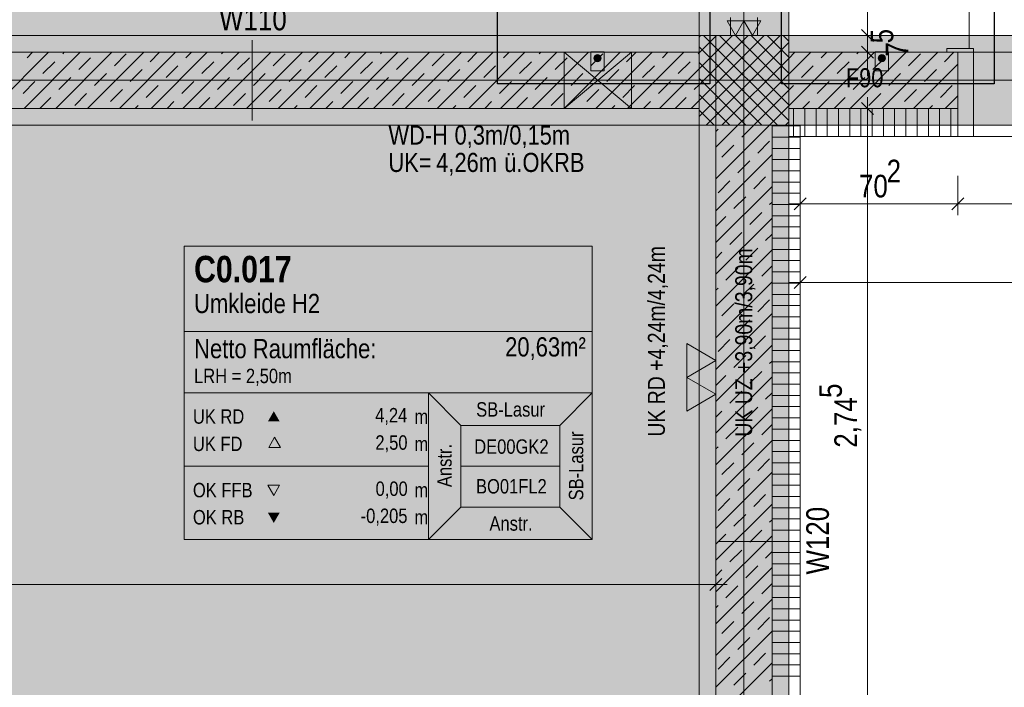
# Model space of a CAD drawing. Extents: x -720 to 300, y 62 to 1162.
# Tile 57 of 256: x -673 to -586, y 721 to 780. Entities that reach past the tile are written whole.
import ezdxf
from ezdxf.lldxf.tags import DXFTag

# ---------------------------------------------------------------- set-up
doc = ezdxf.new("R2010")
doc.units = 0
doc.layers.get('0').update_dxf_attribs({"lineweight": 13})
for name, color, linetype, lineweight, true_color in [('00_Beschriftung UZ', 3, 'Continuous', 35, 0x00ff00), ('30 -33 Aussenwände- 3 Aussenstützen', 7, 'Continuous', 50, 0x0000dd), ('30 -34 Innenwände- 1 tragend', 7, 'Continuous', 13, 0xdd0806), ('30 -34 Innenwände- 11 Durchbruch', 4, 'Continuous', 9, 0x00ffff), ('30 -34 Innenwände- 2 nichttragend', 7, 'Continuous', 18, 0xff7fe6), ('30 -34 Innenwände- 4 Türen_Fenster', 7, 'Continuous', 15, 0x9955ff), ('30 -35 Decken- 1 Konstruktion-Träger- Stahlbeton', 7, 'Continuous', 13, 0x33aa00), ('70 -72 Beschriftung- 2 Beschriftung Bauteile', 7, 'Continuous', 9, 0x9999ff), ('70 -75 Raumstempel- 1 Raumstempel', 7, 'Continuous', 25, 0xff6600), ('70 -76 Bemaßung- 2 Allgemein', 9, 'Continuous', 5, 0x808080), ('E_Leerrohr 32', 7, 'Continuous', 9, 0x00b300), ('E_Leerrohr Umrandung', 7, 'Continuous', 13, 0xffffff), ('E_Leerrohr_Detailnummer', 1, 'Continuous', 25, 0xff0000), ('E_Leerrohrdose 32', 7, 'Continuous', 9, 0x99ff99), ('iwb_Layout BA_Markierung', 7, 'Continuous', 9, 0xbadcdc), ('iwb_Schraffur_BW', 7, 'Continuous', 13, 0x7400e8), ('iwb_Schraffur_F90_feuerbestaendig', 1, 'Continuous', 13, 0xff0000), ('iwb_Schraffur_Unterzug', 7, 'Continuous', 5, 0xffffcc), ('iwb_Schraffur_Wand in Bauart BABW', 7, 'Continuous', 13, 0xac59ff), ('iwb_Sichtbeton', 2, 'Continuous', 50, 0xffff00), ('iwb_Sichtbeton-Shading', 2, 'Continuous', 50, 0xffff00)]:
    doc.layers.add(name, color=color, linetype=linetype, lineweight=lineweight, true_color=true_color)
for name, color, linetype, lineweight in [('70 -71 Achsen- 1 Gebäudeachsen', 7, 'STRICHPUNKT2-A06G93UB8I', 18), ('70 -75 Raumstempel- 3 Wandstempel', 7, 'Continuous', 50), ('Keine', 7, 'Continuous', 9)]:
    doc.layers.add(name, color=color, linetype=linetype, lineweight=lineweight)
doc.styles.get("Standard").update_dxf_attribs({"font": 'ARIALN.TTF'})
tags = doc.linetypes.add('fein_strichliert-A06G93UC8I', pattern=[4, 1, -2, 1]).pattern_tags.tags
tags[8:9] = [DXFTag(74, 4), DXFTag(75, 0), DXFTag(340, '0'), DXFTag(46, 0.0), DXFTag(50, 0.0), DXFTag(44, 0.0), DXFTag(45, 0.0)]
tags[6:7] = [DXFTag(74, 4), DXFTag(75, 0), DXFTag(340, '0'), DXFTag(46, 0.0), DXFTag(50, 0.0), DXFTag(44, 0.0), DXFTag(45, 0.0)]
tags[4:5] = [DXFTag(74, 4), DXFTag(75, 0), DXFTag(340, '0'), DXFTag(46, 0.0), DXFTag(50, 0.0), DXFTag(44, 0.0), DXFTag(45, 0.0)]
tags = doc.linetypes.add('STRICHPUNKT2-A06G93UB8I', pattern=[12.7, 6.35, -3.175, 0, -3.175]).pattern_tags.tags
tags[10:11] = [DXFTag(74, 4), DXFTag(75, 0), DXFTag(340, '0'), DXFTag(46, 0.0), DXFTag(50, 0.0), DXFTag(44, 0.0), DXFTag(45, 0.0)]
tags[8:9] = [DXFTag(74, 4), DXFTag(75, 0), DXFTag(340, '0'), DXFTag(46, 0.0), DXFTag(50, 0.0), DXFTag(44, 0.0), DXFTag(45, 0.0)]
tags[6:7] = [DXFTag(74, 4), DXFTag(75, 0), DXFTag(340, '0'), DXFTag(46, 0.0), DXFTag(50, 0.0), DXFTag(44, 0.0), DXFTag(45, 0.0)]
tags[4:5] = [DXFTag(74, 4), DXFTag(75, 0), DXFTag(340, '0'), DXFTag(46, 0.0), DXFTag(50, 0.0), DXFTag(44, 0.0), DXFTag(45, 0.0)]

# ---------------------------------------------------------------- blocks, each defined once
blk = doc.blocks.new('Shading-A06G93SP8I', base_point=(-566.802, 777.112))
at = {"layer": 'iwb_Sichtbeton-Shading', "color": 51, "true_color": 0xffff7f}
for points in [[(-682.362, 777.712), (-612.852, 777.712), (-682.362, 777.422)], [(-682.362, 777.422), (-612.852, 777.712), (-612.852, 777.112)], [(-604.852, 777.112), (-604.852, 777.712), (-589.802, 777.112), (-589.802, 777.712)], [(-682.362, 777.422), (-612.852, 777.112), (-682.362, 777.112)], [(-611.052, 772.712), (-611.652, 772.112), (-682.362, 772.112)], [(-611.052, 772.712), (-682.362, 772.112), (-682.362, 772.419)], [(-611.052, 772.712), (-682.362, 772.419), (-682.362, 772.712)], [(-611.052, 227.912), (-611.652, 227.912), (-611.052, 772.712), (-611.652, 772.112)]]:
    blk.add_solid(points, dxfattribs=at)
blk = doc.blocks.new('Polygon-A06G93U38I')
at = {"color": 0, "linetype": 'ByBlock', "lineweight": -2, "ltscale": 0.13}
blk.add_solid([(-611.222, 86.203), (-682.362, 86.014), (-611.055, 1083.814), (-682.362, 1083.814)], dxfattribs=at)
blk = doc.blocks.new('Referenz-A06G93UD8I')
at = {"layer": '00_Beschriftung UZ', "color": 0, "lineweight": -2}
for points in [[(-615.523, 742.63), (-612.853, 743.962), (-615.522, 745.301)], [(-610.183, 742.63), (-612.853, 743.962), (-610.184, 745.301)]]:
    blk.add_solid(points, dxfattribs=at)
at = {"layer": '30 -33 Aussenwände- 3 Aussenstützen', "color": 0, "lineweight": -2}
for p, q in [((-612.853, 778.767), (-612.708, 778.912)), ((-612.853, 777.353), (-611.293, 778.912)), ((-612.853, 775.938), (-609.879, 778.912)), ((-612.853, 774.524), (-608.465, 778.912)), ((-612.853, 773.11), (-607.051, 778.912)), ((-612.853, 771.696), (-605.637, 778.912)), ((-612.445, 778.912), (-604.853, 771.32)), ((-611.031, 778.912), (-604.853, 772.734)), ((-609.617, 778.912), (-604.853, 774.148)), ((-608.203, 778.912), (-604.853, 775.562)), ((-606.788, 778.912), (-604.853, 776.977)), ((-605.374, 778.912), (-604.853, 778.391)), ((-612.853, 777.906), (-605.86, 770.912)), ((-612.222, 770.912), (-604.853, 778.281)), ((-610.808, 770.912), (-604.853, 776.867)), ((-612.853, 776.491), (-607.274, 770.912)), ((-608.853, 775.912), (-608.853, 773.912)), ((-612.853, 775.077), (-608.688, 770.912)), ((-609.394, 770.912), (-604.853, 775.453)), ((-609.853, 774.912), (-607.853, 774.912)), ((-612.853, 773.663), (-610.102, 770.912)), ((-607.98, 770.912), (-604.853, 774.039)), ((-606.565, 770.912), (-604.853, 772.625)), ((-612.853, 772.249), (-611.516, 770.912)), ((-605.151, 770.912), (-604.853, 771.21))]:
    blk.add_line(p, q, dxfattribs=at)
at = {"layer": '30 -33 Aussenwände- 3 Aussenstützen', "color": 0, "linetype": 'Continuous', "lineweight": -2, "ltscale": 0.13}
for p, q in [((-604.853, 778.912), (-612.853, 778.912)), ((-612.853, 778.912), (-612.853, 770.912)), ((-604.853, 770.912), (-604.853, 778.912)), ((-612.853, 770.912), (-604.853, 770.912))]:
    blk.add_line(p, q, dxfattribs=at)
at = {"layer": '30 -34 Innenwände- 1 tragend', "color": 0, "lineweight": -2}
for p, q in [((-612.853, 777.412), (-682.362, 777.412)), ((-675.776, 772.412), (-670.776, 777.412)), ((-675.776, 772.412), (-670.776, 777.412)), ((-672.948, 772.412), (-667.948, 777.412)), ((-672.948, 772.412), (-667.948, 777.412)), ((-672.68, 776.922), (-672.19, 777.412)), ((-672.68, 776.922), (-672.19, 777.412)), ((-670.119, 772.412), (-665.119, 777.412)), ((-670.119, 772.412), (-665.119, 777.412)), ((-669.498, 777.275), (-669.362, 777.412)), ((-669.498, 777.275), (-669.362, 777.412)), ((-668.084, 775.861), (-667.024, 776.922)), ((-668.084, 775.861), (-667.024, 776.922)), ((-667.291, 772.412), (-662.291, 777.412)), ((-667.291, 772.412), (-662.291, 777.412)), ((-664.902, 776.215), (-663.842, 777.275)), ((-664.902, 776.215), (-663.842, 777.275)), ((-664.462, 772.412), (-659.462, 777.412)), ((-664.462, 772.412), (-659.462, 777.412)), ((-661.72, 776.568), (-660.877, 777.412)), ((-661.72, 776.568), (-660.877, 777.412)), ((-661.634, 772.412), (-656.634, 777.412)), ((-661.634, 772.412), (-656.634, 777.412)), ((-658.806, 772.412), (-653.806, 777.412)), ((-658.806, 772.412), (-653.806, 777.412)), ((-658.538, 776.922), (-658.048, 777.412)), ((-658.538, 776.922), (-658.048, 777.412)), ((-655.977, 772.412), (-650.977, 777.412)), ((-655.977, 772.412), (-650.977, 777.412)), ((-655.356, 777.275), (-655.22, 777.412)), ((-655.356, 777.275), (-655.22, 777.412)), ((-653.942, 775.861), (-652.881, 776.922)), ((-653.942, 775.861), (-652.881, 776.922)), ((-653.149, 772.412), (-648.149, 777.412)), ((-653.149, 772.412), (-648.149, 777.412)), ((-650.76, 776.215), (-649.699, 777.275)), ((-650.76, 776.215), (-649.699, 777.275)), ((-650.32, 772.412), (-645.32, 777.412)), ((-650.32, 772.412), (-645.32, 777.412)), ((-647.578, 776.568), (-646.734, 777.412)), ((-647.578, 776.568), (-646.734, 777.412)), ((-647.492, 772.412), (-642.492, 777.412)), ((-647.492, 772.412), (-642.492, 777.412)), ((-644.663, 772.412), (-639.663, 777.412)), ((-644.663, 772.412), (-639.663, 777.412)), ((-644.396, 776.922), (-643.906, 777.412)), ((-644.396, 776.922), (-643.906, 777.412)), ((-641.835, 772.412), (-636.835, 777.412)), ((-641.835, 772.412), (-636.835, 777.412)), ((-641.214, 777.275), (-641.078, 777.412)), ((-641.214, 777.275), (-641.078, 777.412)), ((-639.8, 775.861), (-638.739, 776.922)), ((-639.8, 775.861), (-638.739, 776.922)), ((-639.007, 772.412), (-634.007, 777.412)), ((-639.007, 772.412), (-634.007, 777.412)), ((-636.618, 776.215), (-635.557, 777.275)), ((-636.618, 776.215), (-635.557, 777.275)), ((-636.178, 772.412), (-631.178, 777.412)), ((-636.178, 772.412), (-631.178, 777.412)), ((-633.436, 776.568), (-632.592, 777.412)), ((-633.436, 776.568), (-632.592, 777.412)), ((-633.35, 772.412), (-628.35, 777.412)), ((-633.35, 772.412), (-628.35, 777.412)), ((-630.521, 772.412), (-625.521, 777.412)), ((-630.521, 772.412), (-625.521, 777.412)), ((-630.254, 776.922), (-629.764, 777.412)), ((-630.254, 776.922), (-629.764, 777.412)), ((-627.693, 772.412), (-622.693, 777.412)), ((-627.693, 772.412), (-622.693, 777.412)), ((-627.072, 777.275), (-626.935, 777.412)), ((-627.072, 777.275), (-626.935, 777.412)), ((-625.658, 775.861), (-624.597, 776.922)), ((-625.658, 775.861), (-624.597, 776.922)), ((-624.864, 772.412), (-619.864, 777.412)), ((-624.864, 772.412), (-619.864, 777.412)), ((-622.476, 776.215), (-621.415, 777.275)), ((-622.476, 776.215), (-621.415, 777.275)), ((-622.036, 772.412), (-617.036, 777.412)), ((-622.036, 772.412), (-617.036, 777.412)), ((-619.294, 776.568), (-618.45, 777.412)), ((-619.294, 776.568), (-618.45, 777.412)), ((-619.208, 772.412), (-614.208, 777.412)), ((-619.208, 772.412), (-614.208, 777.412)), ((-616.112, 776.922), (-615.622, 777.412)), ((-616.112, 776.922), (-615.622, 777.412)), ((-612.93, 777.275), (-612.853, 777.352)), ((-612.93, 777.275), (-612.853, 777.352)), ((-604.853, 772.412), (-604.853, 777.412)), ((-604.853, 775.453), (-602.894, 777.412)), ((-604.853, 772.625), (-600.065, 777.412)), ((-604.853, 776.867), (-604.308, 777.412)), ((-604.853, 777.412), (-589.803, 777.412)), ((-602.237, 772.412), (-597.237, 777.412)), ((-601.97, 776.922), (-601.48, 777.412)), ((-599.409, 772.412), (-594.409, 777.412)), ((-598.788, 777.275), (-598.651, 777.412)), ((-597.374, 775.861), (-596.313, 776.922)), ((-596.58, 772.412), (-591.58, 777.412)), ((-594.192, 776.215), (-593.131, 777.275)), ((-591.01, 776.568), (-590.166, 777.412)), ((-589.803, 772.412), (-589.803, 777.412)), ((-671.266, 775.508), (-670.206, 776.568)), ((-671.266, 775.508), (-670.206, 776.568)), ((-663.488, 774.801), (-662.427, 775.861)), ((-663.488, 774.801), (-662.427, 775.861)), ((-660.306, 775.154), (-659.245, 776.215)), ((-660.306, 775.154), (-659.245, 776.215)), ((-657.124, 775.508), (-656.063, 776.568)), ((-657.124, 775.508), (-656.063, 776.568)), ((-649.346, 774.801), (-648.285, 775.861)), ((-649.346, 774.801), (-648.285, 775.861)), ((-646.164, 775.154), (-645.103, 776.215)), ((-646.164, 775.154), (-645.103, 776.215)), ((-642.982, 775.508), (-641.921, 776.568)), ((-642.982, 775.508), (-641.921, 776.568)), ((-635.204, 774.801), (-634.143, 775.861)), ((-635.204, 774.801), (-634.143, 775.861)), ((-632.022, 775.154), (-630.961, 776.215)), ((-632.022, 775.154), (-630.961, 776.215)), ((-628.84, 775.508), (-627.779, 776.568)), ((-628.84, 775.508), (-627.779, 776.568)), ((-621.062, 774.801), (-620.001, 775.861)), ((-621.062, 774.801), (-620.001, 775.861)), ((-617.88, 775.154), (-616.819, 776.215)), ((-617.88, 775.154), (-616.819, 776.215)), ((-616.379, 772.412), (-612.853, 775.938)), ((-616.379, 772.412), (-612.853, 775.938)), ((-614.698, 775.508), (-613.637, 776.568)), ((-614.698, 775.508), (-613.637, 776.568)), ((-603.738, 775.154), (-602.677, 776.215)), ((-600.556, 775.508), (-599.495, 776.568)), ((-593.752, 772.412), (-589.803, 776.361)), ((-592.777, 774.801), (-591.717, 775.861)), ((-669.852, 774.093), (-668.791, 775.154)), ((-669.852, 774.093), (-668.791, 775.154)), ((-666.67, 774.447), (-665.609, 775.508)), ((-666.67, 774.447), (-665.609, 775.508)), ((-655.71, 774.093), (-654.649, 775.154)), ((-655.71, 774.093), (-654.649, 775.154)), ((-652.528, 774.447), (-651.467, 775.508)), ((-652.528, 774.447), (-651.467, 775.508)), ((-641.568, 774.093), (-640.507, 775.154)), ((-641.568, 774.093), (-640.507, 775.154)), ((-638.386, 774.447), (-637.325, 775.508)), ((-638.386, 774.447), (-637.325, 775.508)), ((-627.426, 774.093), (-626.365, 775.154)), ((-627.426, 774.093), (-626.365, 775.154)), ((-624.244, 774.447), (-623.183, 775.508)), ((-624.244, 774.447), (-623.183, 775.508)), ((-599.141, 774.093), (-598.081, 775.154)), ((-595.959, 774.447), (-594.899, 775.508)), ((-673.034, 773.74), (-671.973, 774.801)), ((-673.034, 773.74), (-671.973, 774.801)), ((-665.256, 773.033), (-664.195, 774.093)), ((-665.256, 773.033), (-664.195, 774.093)), ((-662.074, 773.386), (-661.013, 774.447)), ((-662.074, 773.386), (-661.013, 774.447)), ((-658.892, 773.74), (-657.831, 774.801)), ((-658.892, 773.74), (-657.831, 774.801)), ((-651.114, 773.033), (-650.053, 774.093)), ((-651.114, 773.033), (-650.053, 774.093)), ((-647.932, 773.386), (-646.871, 774.447)), ((-647.932, 773.386), (-646.871, 774.447)), ((-644.75, 773.74), (-643.689, 774.801)), ((-644.75, 773.74), (-643.689, 774.801)), ((-636.972, 773.033), (-635.911, 774.093)), ((-636.972, 773.033), (-635.911, 774.093)), ((-633.79, 773.386), (-632.729, 774.447)), ((-633.79, 773.386), (-632.729, 774.447)), ((-630.608, 773.74), (-629.547, 774.801)), ((-630.608, 773.74), (-629.547, 774.801)), ((-622.829, 773.033), (-621.769, 774.093)), ((-622.829, 773.033), (-621.769, 774.093)), ((-619.647, 773.386), (-618.587, 774.447)), ((-619.647, 773.386), (-618.587, 774.447)), ((-616.465, 773.74), (-615.405, 774.801)), ((-616.465, 773.74), (-615.405, 774.801)), ((-613.283, 774.093), (-612.853, 774.524)), ((-613.283, 774.093), (-612.853, 774.524)), ((-604.853, 774.039), (-604.445, 774.447)), ((-602.323, 773.74), (-601.263, 774.801)), ((-594.545, 773.033), (-593.485, 774.093)), ((-591.363, 773.386), (-590.303, 774.447)), ((-671.533, 772.412), (-670.559, 773.386)), ((-671.533, 772.412), (-670.559, 773.386)), ((-668.438, 772.679), (-667.377, 773.74)), ((-668.438, 772.679), (-667.377, 773.74)), ((-657.391, 772.412), (-656.417, 773.386)), ((-657.391, 772.412), (-656.417, 773.386)), ((-654.296, 772.679), (-653.235, 773.74)), ((-654.296, 772.679), (-653.235, 773.74)), ((-643.249, 772.412), (-642.275, 773.386)), ((-643.249, 772.412), (-642.275, 773.386)), ((-640.154, 772.679), (-639.093, 773.74)), ((-640.154, 772.679), (-639.093, 773.74)), ((-629.107, 772.412), (-628.133, 773.386)), ((-629.107, 772.412), (-628.133, 773.386)), ((-626.011, 772.679), (-624.951, 773.74)), ((-626.011, 772.679), (-624.951, 773.74)), ((-614.965, 772.412), (-613.991, 773.386)), ((-614.965, 772.412), (-613.991, 773.386)), ((-600.823, 772.412), (-599.848, 773.386)), ((-597.727, 772.679), (-596.666, 773.74)), ((-590.923, 772.412), (-589.803, 773.532)), ((-612.853, 772.412), (-682.362, 772.412)), ((-663.048, 772.412), (-662.781, 772.679)), ((-663.048, 772.412), (-662.781, 772.679)), ((-660.22, 772.412), (-659.599, 773.033)), ((-660.22, 772.412), (-659.599, 773.033)), ((-648.906, 772.412), (-648.639, 772.679)), ((-648.906, 772.412), (-648.639, 772.679)), ((-646.078, 772.412), (-645.457, 773.033)), ((-646.078, 772.412), (-645.457, 773.033)), ((-634.764, 772.412), (-634.497, 772.679)), ((-634.764, 772.412), (-634.497, 772.679)), ((-631.935, 772.412), (-631.315, 773.033)), ((-631.935, 772.412), (-631.315, 773.033)), ((-620.622, 772.412), (-620.355, 772.679)), ((-620.622, 772.412), (-620.355, 772.679)), ((-617.793, 772.412), (-617.173, 773.033)), ((-617.793, 772.412), (-617.173, 773.033)), ((-613.551, 772.412), (-612.853, 773.11)), ((-613.551, 772.412), (-612.853, 773.11)), ((-604.853, 772.412), (-589.803, 772.412)), ((-603.651, 772.412), (-603.03, 773.033)), ((-592.337, 772.412), (-592.07, 772.679)), ((-606.353, 770.912), (-611.353, 770.912)), ((-611.353, 768.953), (-609.394, 770.912)), ((-611.353, 766.125), (-606.565, 770.912)), ((-611.353, 613.912), (-611.353, 770.912)), ((-609.041, 769.851), (-607.98, 770.911)), ((-606.353, 613.912), (-606.353, 770.912)), ((-611.353, 770.367), (-611.162, 770.558)), ((-610.809, 768.083), (-609.748, 769.144)), ((-607.627, 768.437), (-606.566, 769.497)), ((-611.353, 763.296), (-606.353, 768.296)), ((-609.394, 766.669), (-608.334, 767.729)), ((-607.98, 765.255), (-606.92, 766.315)), ((-611.353, 760.468), (-606.353, 765.468)), ((-611.162, 764.901), (-610.102, 765.962)), ((-609.748, 763.487), (-608.687, 764.548)), ((-606.566, 763.84), (-606.353, 764.053)), ((-611.353, 761.882), (-610.455, 762.78)), ((-608.334, 762.073), (-607.273, 763.133)), ((-611.353, 757.639), (-606.353, 762.639)), ((-610.102, 760.305), (-609.041, 761.366)), ((-606.92, 760.658), (-606.353, 761.225)), ((-611.353, 754.811), (-606.353, 759.811)), ((-611.353, 759.053), (-610.809, 759.598)), ((-608.687, 758.891), (-607.627, 759.951)), ((-607.273, 757.476), (-606.353, 758.397)), ((-610.455, 757.123), (-609.394, 758.184)), ((-611.353, 751.982), (-606.353, 756.982)), ((-609.041, 755.709), (-607.98, 756.769)), ((-611.353, 756.225), (-611.162, 756.416)), ((-610.809, 753.941), (-609.748, 755.002)), ((-607.627, 754.294), (-606.566, 755.355)), ((-611.353, 749.154), (-606.353, 754.154)), ((-609.394, 752.527), (-608.334, 753.587)), ((-607.98, 751.112), (-606.92, 752.173)), ((-611.353, 746.326), (-606.353, 751.326)), ((-611.162, 750.759), (-610.102, 751.82)), ((-609.748, 749.345), (-608.687, 750.405)), ((-606.566, 749.698), (-606.353, 749.911)), ((-608.334, 747.931), (-607.273, 748.991)), ((-611.353, 747.74), (-610.455, 748.638)), ((-611.353, 743.497), (-606.353, 748.497)), ((-610.102, 746.163), (-609.041, 747.223)), ((-606.92, 746.516), (-606.353, 747.083)), ((-611.353, 740.669), (-606.353, 745.669)), ((-611.353, 744.911), (-610.809, 745.456)), ((-608.687, 744.749), (-607.627, 745.809)), ((-610.455, 742.981), (-609.394, 744.041)), ((-607.273, 743.334), (-606.353, 744.254)), ((-611.353, 737.84), (-606.353, 742.84)), ((-609.041, 741.567), (-607.98, 742.627)), ((-611.353, 742.083), (-611.162, 742.274)), ((-610.809, 739.799), (-609.748, 740.859)), ((-607.627, 740.152), (-606.566, 741.213)), ((-611.353, 735.012), (-606.353, 740.012)), ((-609.394, 738.385), (-608.334, 739.445)), ((-611.162, 736.617), (-610.102, 737.677)), ((-607.98, 736.97), (-606.92, 738.031)), ((-611.353, 732.183), (-606.353, 737.183)), ((-609.748, 735.203), (-608.687, 736.263)), ((-606.566, 735.556), (-606.353, 735.769)), ((-608.334, 733.788), (-607.273, 734.849)), ((-611.353, 733.598), (-610.455, 734.495)), ((-611.353, 729.355), (-606.353, 734.355)), ((-610.102, 732.021), (-609.041, 733.081)), ((-606.92, 732.374), (-606.353, 732.941)), ((-611.353, 726.527), (-606.353, 731.527)), ((-611.353, 730.769), (-610.809, 731.313)), ((-608.687, 730.606), (-607.627, 731.667)), ((-610.455, 728.839), (-609.394, 729.899)), ((-607.273, 729.192), (-606.353, 730.112)), ((-611.353, 723.698), (-606.353, 728.698)), ((-611.353, 727.941), (-611.162, 728.132)), ((-609.041, 727.424), (-607.98, 728.485)), ((-607.627, 726.01), (-606.566, 727.071)), ((-611.353, 720.87), (-606.353, 725.87)), ((-610.809, 725.657), (-609.748, 726.717)), ((-609.394, 724.242), (-608.334, 725.303)), ((-611.162, 722.475), (-610.102, 723.535)), ((-607.98, 722.828), (-606.92, 723.889)), ((-611.353, 718.041), (-606.353, 723.041)), ((-609.748, 721.06), (-608.687, 722.121)), ((-606.566, 721.414), (-606.353, 721.627))]:
    blk.add_line(p, q, dxfattribs=at)
at = {"layer": '30 -34 Innenwände- 1 tragend', "color": 0, "linetype": 'Continuous', "lineweight": -2, "ltscale": 0.13}
for p, q in [((-612.853, 777.412), (-682.362, 777.412)), ((-612.853, 777.412), (-612.853, 772.412)), ((-604.853, 777.412), (-589.803, 777.412)), ((-612.853, 772.412), (-682.362, 772.412)), ((-611.353, 613.912), (-611.353, 770.912)), ((-603.853, 613.912), (-603.853, 770.912)), ((-604.853, 769.912), (-589.803, 769.912))]:
    blk.add_line(p, q, dxfattribs=at)
at = {"layer": '30 -34 Innenwände- 11 Durchbruch', "color": 0, "linetype": 'Continuous', "lineweight": -2, "ltscale": 0.13}
for p, q in [((-624.853, 772.41), (-624.853, 777.41)), ((-624.853, 777.41), (-618.853, 772.41)), ((-618.853, 777.41), (-624.853, 772.41)), ((-624.853, 777.41), (-618.853, 777.41)), ((-618.853, 777.41), (-624.853, 772.41)), ((-618.853, 772.41), (-624.853, 777.41)), ((-618.853, 772.41), (-618.853, 777.41)), ((-624.853, 772.41), (-618.853, 772.41))]:
    blk.add_line(p, q, dxfattribs=at)
at = {"layer": '30 -34 Innenwände- 11 Durchbruch', "color": 0, "lineweight": -2}
for points in [[(-624.853, 772.41), (-624.853, 777.41), (-621.853, 774.91)], [(-618.853, 772.41), (-621.853, 774.91), (-618.853, 777.41)]]:
    blk.add_solid(points, dxfattribs=at)
at = {"layer": '30 -34 Innenwände- 2 nichttragend', "color": 0, "linetype": 'Continuous', "lineweight": -2, "ltscale": 0.13}
for p, q in [((-610.053, 778.912), (-610.053, 780.512)), ((-607.653, 778.912), (-607.653, 780.512))]:
    blk.add_line(p, q, dxfattribs=at)
at = {"layer": '30 -34 Innenwände- 2 nichttragend', "color": 0, "lineweight": -2}
for p, q in [((-589.803, 777.412), (-590.803, 777.412)), ((-604.853, 769.912), (-604.853, 772.412)), ((-604.853, 772.412), (-589.803, 772.412)), ((-604.433, 769.912), (-604.433, 772.412)), ((-603.433, 769.912), (-603.433, 772.412)), ((-602.433, 769.912), (-602.433, 772.412)), ((-601.433, 769.912), (-601.433, 772.412)), ((-600.433, 769.912), (-600.433, 772.412)), ((-599.433, 769.912), (-599.433, 772.412)), ((-598.433, 769.912), (-598.433, 772.412)), ((-597.433, 769.912), (-597.433, 772.412)), ((-596.433, 769.912), (-596.433, 772.412)), ((-595.433, 769.912), (-595.433, 772.412)), ((-594.433, 769.912), (-594.433, 772.412)), ((-593.433, 769.912), (-593.433, 772.412)), ((-592.433, 769.912), (-592.433, 772.412)), ((-591.433, 769.912), (-591.433, 772.412)), ((-590.433, 769.912), (-590.433, 772.412)), ((-589.803, 769.912), (-589.803, 772.412)), ((-606.353, 613.912), (-606.353, 770.912)), ((-603.853, 770.912), (-606.353, 770.912)), ((-603.853, 770.853), (-606.353, 770.853)), ((-603.853, 613.912), (-603.853, 770.912)), ((-603.853, 769.853), (-606.353, 769.853)), ((-604.853, 769.912), (-589.803, 769.912)), ((-603.853, 768.853), (-606.353, 768.853)), ((-603.853, 767.853), (-606.353, 767.853)), ((-603.853, 766.853), (-606.353, 766.853)), ((-603.853, 765.853), (-606.353, 765.853)), ((-603.853, 764.853), (-606.353, 764.853)), ((-603.853, 763.853), (-606.353, 763.853)), ((-603.853, 762.853), (-606.353, 762.853)), ((-603.853, 761.853), (-606.353, 761.853)), ((-603.853, 760.853), (-606.353, 760.853)), ((-603.853, 759.853), (-606.353, 759.853)), ((-603.853, 758.853), (-606.353, 758.853)), ((-603.853, 757.853), (-606.353, 757.853)), ((-603.853, 756.853), (-606.353, 756.853)), ((-603.853, 755.853), (-606.353, 755.853)), ((-603.853, 754.853), (-606.353, 754.853)), ((-603.853, 753.853), (-606.353, 753.853)), ((-603.853, 752.853), (-606.353, 752.853)), ((-603.853, 751.853), (-606.353, 751.853)), ((-603.853, 750.853), (-606.353, 750.853)), ((-603.853, 749.853), (-606.353, 749.853)), ((-603.853, 748.853), (-606.353, 748.853)), ((-603.853, 747.853), (-606.353, 747.853)), ((-603.853, 746.853), (-606.353, 746.853)), ((-603.853, 745.853), (-606.353, 745.853)), ((-603.853, 744.853), (-606.353, 744.853)), ((-603.853, 743.853), (-606.353, 743.853)), ((-603.853, 742.853), (-606.353, 742.853)), ((-603.853, 741.853), (-606.353, 741.853)), ((-603.853, 740.853), (-606.353, 740.853)), ((-603.853, 739.853), (-606.353, 739.853)), ((-603.853, 738.853), (-606.353, 738.853)), ((-603.853, 737.853), (-606.353, 737.853)), ((-603.853, 736.853), (-606.353, 736.853)), ((-603.853, 735.853), (-606.353, 735.853)), ((-603.853, 734.853), (-606.353, 734.853)), ((-603.853, 733.853), (-606.353, 733.853)), ((-603.853, 732.853), (-606.353, 732.853)), ((-603.853, 731.853), (-606.353, 731.853)), ((-603.853, 730.853), (-606.353, 730.853)), ((-603.853, 729.853), (-606.353, 729.853)), ((-603.853, 728.853), (-606.353, 728.853)), ((-603.853, 727.853), (-606.353, 727.853)), ((-603.853, 726.853), (-606.353, 726.853)), ((-603.853, 725.853), (-606.353, 725.853)), ((-603.853, 724.853), (-606.353, 724.853)), ((-603.853, 723.853), (-606.353, 723.853)), ((-603.853, 722.853), (-606.353, 722.853)), ((-603.853, 721.853), (-606.353, 721.853))]:
    blk.add_line(p, q, dxfattribs=at)
at = {"layer": '30 -34 Innenwände- 4 Türen_Fenster', "color": 0, "linetype": 'fein_strichliert-A06G93UC8I', "lineweight": -2, "ltscale": 0.13}
for p, q in [((-588.803, 777.732), (-588.803, 798.732)), ((-589.803, 777.412), (-566.803, 777.412)), ((-589.803, 769.912), (-566.803, 769.912))]:
    blk.add_line(p, q, dxfattribs=at)
at = {"layer": '30 -34 Innenwände- 4 Türen_Fenster', "color": 0, "linetype": 'Continuous', "lineweight": -2, "ltscale": 0.13}
for p, q in [((-588.803, 777.732), (-590.803, 777.732)), ((-590.803, 777.732), (-590.803, 777.412)), ((-588.403, 777.732), (-588.803, 777.732)), ((-588.403, 769.912), (-588.403, 777.732)), ((-590.803, 777.412), (-589.803, 777.412)), ((-589.803, 777.412), (-589.803, 769.912)), ((-589.803, 769.912), (-588.403, 769.912))]:
    blk.add_line(p, q, dxfattribs=at)
at = {"layer": '30 -34 Innenwände- 4 Türen_Fenster', "color": 0, "linetype": 'fein_strichliert-A06G93UC8I', "lineweight": -2, "ltscale": 0.13}
blk.add_ellipse((-588.803, 777.732), major_axis=(21, 0), ratio=1, start_param=0, end_param=1.570796, dxfattribs=at)
at = {"layer": '30 -35 Decken- 1 Konstruktion-Träger- Stahlbeton', "color": 0, "linetype": 'fein_strichliert-A06G93UC8I', "lineweight": -2, "ltscale": 0.13}
for p, q in [((-612.853, 830.912), (-612.853, 778.912)), ((-604.853, 830.912), (-604.853, 778.912)), ((-682.362, 778.912), (-611.353, 778.912)), ((-604.853, 778.912), (76.456, 778.912)), ((-682.362, 770.912), (-611.353, 770.912)), ((-612.853, 227.912), (-612.853, 770.912)), ((-604.853, 770.912), (76.456, 770.912)), ((-604.853, 227.912), (-604.853, 770.912))]:
    blk.add_line(p, q, dxfattribs=at)
at = {"layer": '30 -35 Decken- 1 Konstruktion-Träger- Stahlbeton', "color": 0, "lineweight": -2}
for p, q in [((-604.853, 778.912), (-612.853, 778.912)), ((-611.353, 778.912), (-611.353, 770.912)), ((-604.853, 778.912), (-604.853, 770.912)), ((-612.853, 770.912), (-604.853, 770.912))]:
    blk.add_line(p, q, dxfattribs=at)
at = {"layer": '70 -71 Achsen- 1 Gebäudeachsen', "color": 0, "linetype": 'STRICHPUNKT2-A06G93UB8I', "lineweight": -2, "ltscale": 0.13}
for p, q in [((-608.853, 1084.852), (-608.853, 85.412)), ((-682.362, 774.912), (76.456, 774.912))]:
    blk.add_line(p, q, dxfattribs=at)
at = {"layer": '70 -72 Beschriftung- 2 Beschriftung Bauteile', "color": 0, "lineweight": -2}
for p, q in [((-610.353, 780.211), (-609.603, 778.912)), ((-608.853, 780.211), (-610.353, 780.211)), ((-609.603, 778.912), (-608.853, 780.211)), ((-608.853, 780.211), (-608.103, 778.912)), ((-607.353, 780.211), (-608.853, 780.211)), ((-608.103, 778.912), (-607.353, 780.211)), ((-611.353, 749.962), (-613.951, 751.462)), ((-613.951, 751.462), (-613.951, 748.462)), ((-613.951, 748.462), (-611.353, 749.962)), ((-611.353, 746.962), (-613.951, 748.462)), ((-613.951, 748.462), (-613.951, 745.462)), ((-613.951, 745.462), (-611.353, 746.962))]:
    blk.add_line(p, q, dxfattribs=at)
for points in [[(-609.603, 778.912), (-610.353, 780.211), (-609.603, 780.211)], [(-609.603, 778.912), (-609.603, 780.211), (-608.853, 780.211)], [(-608.103, 778.912), (-608.853, 780.211), (-608.103, 780.211)], [(-608.103, 778.912), (-608.103, 780.211), (-607.353, 780.211)]]:
    blk.add_solid(points, dxfattribs=at)
at = {"layer": '70 -75 Raumstempel- 1 Raumstempel', "color": 0, "lineweight": -2}
for p, q in [((-658.678, 760.152), (-658.678, 734.012)), ((-622.354, 760.152), (-658.678, 760.152)), ((-622.354, 734.012), (-622.354, 760.152)), ((-622.354, 752.557), (-658.678, 752.557)), ((-658.678, 747.082), (-636.949, 747.082)), ((-634.066, 744.185), (-636.949, 747.082)), ((-622.354, 747.082), (-636.949, 747.082)), ((-636.949, 747.082), (-636.949, 734.012)), ((-625.237, 744.185), (-622.354, 747.082)), ((-634.066, 736.909), (-634.066, 744.185)), ((-634.066, 744.185), (-625.237, 744.185)), ((-625.237, 736.909), (-625.237, 744.185)), ((-650.641, 743.122), (-651.164, 742.216)), ((-650.117, 742.216), (-650.641, 743.122)), ((-651.164, 742.216), (-650.117, 742.216)), ((-658.678, 740.547), (-636.949, 740.547)), ((-625.237, 740.547), (-634.066, 740.547)), ((-650.712, 737.942), (-651.235, 738.849)), ((-651.235, 738.849), (-650.189, 738.849)), ((-650.189, 738.849), (-650.712, 737.942)), ((-634.066, 736.909), (-636.949, 734.012)), ((-634.066, 736.909), (-625.237, 736.909)), ((-625.237, 736.909), (-622.354, 734.012)), ((-622.354, 734.012), (-658.678, 734.012))]:
    blk.add_line(p, q, dxfattribs=at)
for points in [[(-650.189, 744.537), (-650.712, 745.443), (-651.235, 744.537)], [(-650.189, 736.406), (-650.712, 735.5), (-651.235, 736.406)]]:
    blk.add_solid(points, dxfattribs=at)
at = {"layer": '70 -76 Bemaßung- 2 Allgemein', "color": 0, "linetype": 'Continuous', "lineweight": -2, "ltscale": 0.13}
for p, q in [((-597.853, 829.852), (-597.853, 779.973)), ((-597.853, 779.973), (-597.853, 781.033)), ((-597.322, 778.382), (-598.384, 779.443)), ((-597.322, 778.382), (-598.384, 779.443)), ((-597.853, 777.912), (-597.853, 779.973)), ((-597.853, 777.912), (-597.853, 779.973)), ((-600.353, 778.912), (-596.853, 778.912)), ((-600.353, 778.912), (-596.853, 778.912)), ((-597.853, 778.912), (-597.853, 777.412)), ((-598.384, 777.943), (-597.322, 776.882)), ((-597.853, 778.412), (-597.853, 776.352)), ((-600.353, 777.412), (-596.853, 777.412)), ((-597.853, 776.352), (-597.853, 775.291)), ((-597.853, 773.412), (-597.853, 771.352)), ((-600.353, 772.412), (-596.853, 772.412)), ((-598.384, 772.943), (-597.322, 771.882)), ((-597.853, 718.573), (-597.853, 771.352)), ((-603.851, 766.412), (-603.851, 762.912)), ((-589.803, 766.412), (-589.803, 762.912)), ((-589.803, 766.412), (-589.803, 762.912)), ((-604.382, 763.382), (-603.321, 764.443)), ((-590.334, 763.382), (-589.272, 764.443)), ((-589.272, 764.443), (-590.334, 763.382)), ((-604.851, 763.912), (-602.791, 763.912)), ((-590.863, 763.912), (-602.791, 763.912)), ((-588.803, 763.912), (-590.863, 763.912)), ((-590.803, 763.912), (-588.743, 763.912)), ((-567.863, 763.912), (-588.743, 763.912)), ((-603.851, 759.412), (-603.851, 755.912)), ((-604.382, 756.382), (-603.321, 757.443)), ((-604.851, 756.912), (-602.791, 756.912)), ((-552.813, 756.912), (-602.791, 756.912)), ((-610.822, 730.543), (-611.884, 729.482)), ((-611.353, 727.512), (-611.353, 731.012)), ((-612.413, 730.012), (-682.362, 730.012)), ((-610.353, 730.012), (-612.413, 730.012))]:
    blk.add_line(p, q, dxfattribs=at)
at = {"layer": 'Keine', "color": 0, "lineweight": -2}
for p, q in [((-652.642, 778.497), (-652.642, 771.327)), ((-604.018, 733.849), (-611.188, 733.849))]:
    blk.add_line(p, q, dxfattribs=at)
at = {"layer": '00_Beschriftung UZ', "color": 0, "linetype": 'ByBlock', "lineweight": -2, "ltscale": 0.13, "char_height": 1.51033, "attachment_point": 1, "rotation": 90}
for s, insert in [('{\\fArial Narrow;UK RD +4,24m/4,24m}', (-617.403, 743.181)), ('{\\fArial Narrow;UK UZ +3,90m/3,90m}', (-609.628, 743.18))]:
    blk.add_mtext(s, dxfattribs=dict(at, insert=insert))
at = {"layer": '30 -34 Innenwände- 11 Durchbruch', "color": 0, "linetype": 'Continuous', "lineweight": -2, "ltscale": 0.13, "char_height": 1.7, "attachment_point": 1}
for s, insert in [('{\\fArial Narrow;WD-H}', (-640.505, 770.887)), ('{\\fArial Narrow;0,3m/0,15m}', (-634.618, 770.887)), ('{\\fArial Narrow;UK=}', (-640.505, 768.451)), ('{\\fArial Narrow;4,26m}', (-636.253, 768.451)), ('{\\fArial Narrow;ü.OKRB}', (-630.196, 768.451))]:
    blk.add_mtext(s, dxfattribs=dict(at, insert=insert))
at = {"layer": '70 -75 Raumstempel- 1 Raumstempel', "color": 0, "linetype": 'Continuous', "lineweight": -2, "ltscale": 0.13, "attachment_point": 1}
for s, insert, char_height, rotation in [('{\\fArial Narrow|b1|i0;C0.017}', (-657.811, 759.28), 2.3536, 0), ('{\\fArial Narrow;Umkleide H2}', (-657.811, 755.898), 1.71171, 0), ('{\\fArial Narrow;20,63m²}', (-630.12, 752.031), 1.71171, 0), ('{\\fArial Narrow;Netto Raumfläche:}', (-657.811, 751.877), 1.71171, 0), ('{\\fArial Narrow;LRH = 2,50m}', (-657.811, 749.229), 1.28378, 0), ('{\\fArial Narrow;SB-Lasur}', (-632.691, 746.249), 1.28378, 0), ('{\\fArial Narrow;UK RD}', (-657.913, 745.617), 1.28378, 0), ('{\\fArial Narrow;4,24}', (-641.689, 745.732), 1.28378, 0), ('{\\fArial Narrow;m}', (-638.193, 745.606), 1.28378, 0), ('{\\fArial Narrow;SB-Lasur}', (-624.439, 737.508), 1.28378, 90), ('{\\fArial Narrow;UK FD}', (-657.913, 743.183), 1.28378, 0), ('{\\fArial Narrow;2,50}', (-641.668, 743.299), 1.28378, 0), ('{\\fArial Narrow;m}', (-638.193, 743.173), 1.28378, 0), ('{\\fArial Narrow;Anstr.}', (-636.162, 738.689), 1.28378, 90), ('{\\fArial Narrow;DE00GK2}', (-632.866, 742.94), 1.28378, 0), ('{\\fArial Narrow;OK FFB}', (-657.913, 739.064), 1.28378, 0), ('{\\fArial Narrow;0,00}', (-641.65, 739.189), 1.28378, 0), ('{\\fArial Narrow;BO01FL2}', (-632.706, 739.404), 1.28378, 0), ('{\\fArial Narrow;m}', (-638.193, 739.064), 1.28378, 0), ('{\\fArial Narrow;OK RB}', (-657.913, 736.65), 1.28378, 0), ('{\\fArial Narrow;-0,205}', (-642.978, 736.775), 1.28378, 0), ('{\\fArial Narrow;m}', (-638.193, 736.65), 1.28378, 0), ('{\\fArial Narrow;Anstr.}', (-631.51, 736.091), 1.28378, 0)]:
    blk.add_mtext(s, dxfattribs=dict(at, insert=insert, char_height=char_height, rotation=rotation))
at = {"layer": '70 -75 Raumstempel- 3 Wandstempel', "color": 0, "linetype": 'Continuous', "lineweight": -2, "ltscale": 0.13, "attachment_point": 1}
for s, insert, char_height in [('{\\fArial Narrow;W110}', (-655.584, 781.376), 2.01377), ('{\\fArial Narrow;F90}', (-599.788, 775.991), 1.7)]:
    blk.add_mtext(s, dxfattribs=dict(at, insert=insert, char_height=char_height))
at = {"layer": '70 -75 Raumstempel- 3 Wandstempel', "color": 0, "linetype": 'Continuous', "lineweight": -2, "ltscale": 0.13, "insert": (-603.302, 730.907), "char_height": 2.01377, "attachment_point": 1, "rotation": 90}
blk.add_mtext('{\\fArial Narrow;W120}', dxfattribs=at)
at = {"layer": '70 -76 Bemaßung- 2 Allgemein', "color": 0, "linetype": 'Continuous', "lineweight": -2, "ltscale": 0.13, "char_height": 2.01377, "attachment_point": 1, "rotation": 90}
for s, insert in [('{\\fArial Narrow;5}', (-597.573, 778.204)), ('{\\fArial Narrow;7}', (-596.23, 777.026)), ('{\\fArial Narrow;5}', (-602.146, 746.628)), ('{\\fArial Narrow;2,74}', (-600.803, 742.202))]:
    blk.add_mtext(s, dxfattribs=dict(at, insert=insert))
at = {"layer": '70 -76 Bemaßung- 2 Allgemein', "color": 0, "linetype": 'Continuous', "lineweight": -2, "ltscale": 0.13, "char_height": 2.01377, "attachment_point": 1}
for s, insert in [('{\\fArial Narrow;2}', (-596.145, 767.841)), ('{\\fArial Narrow;70}', (-598.607, 766.499))]:
    blk.add_mtext(s, dxfattribs=dict(at, insert=insert))
blk = doc.blocks.new('Referenz-A06G93UF8I')
at = {"layer": 'iwb_Schraffur_BW', "linetype": 'Continuous', "ltscale": 0.13}
blk.add_solid([(-611.352, 773.912), (-606.352, 773.912), (-611.352, 208.972), (-606.352, 208.972)], dxfattribs=at)
at = {"layer": 'iwb_Schraffur_F90_feuerbestaendig', "linetype": 'Continuous', "ltscale": 0.13}
blk.add_solid([(-606.352, 777.412), (-589.802, 777.412), (-606.352, 772.412), (-589.802, 772.412)], dxfattribs=at)
at = {"layer": 'iwb_Schraffur_Unterzug', "linetype": 'Continuous', "ltscale": 0.13}
for points in [[(-612.852, 227.912), (-612.852, 830.912), (-604.852, 227.912), (-604.852, 830.912)], [(-682.362, 778.912), (76.456, 778.912), (76.456, 776.041)], [(-682.362, 778.912), (76.456, 776.041), (-682.362, 775.172)], [(-682.362, 775.172), (76.456, 776.041), (76.456, 773.783)], [(-682.362, 775.172), (76.456, 773.783), (-682.362, 774.653)], [(-682.362, 774.653), (76.456, 773.783), (76.456, 770.912)], [(-682.362, 774.653), (76.456, 770.912), (-682.362, 770.912)]]:
    blk.add_solid(points, dxfattribs=at)
at = {"layer": 'iwb_Schraffur_Wand in Bauart BABW', "linetype": 'Continuous', "ltscale": 0.13}
for points in [[(-682.362, 777.412), (-606.352, 777.412), (-606.352, 772.412)], [(-682.362, 777.412), (-606.352, 772.412), (-682.362, 774.81)], [(-682.362, 774.81), (-606.352, 772.412), (-682.362, 772.412)]]:
    blk.add_solid(points, dxfattribs=at)
at = {"layer": 'iwb_Sichtbeton', "linetype": 'Continuous', "ltscale": 0.5}
for points in [[(-682.362, 777.712), (-612.852, 777.712), (-682.362, 777.422)], [(-682.362, 777.422), (-612.852, 777.712), (-612.852, 777.112)], [(-604.852, 777.112), (-604.852, 777.712), (-589.802, 777.112), (-589.802, 777.712)], [(-682.362, 777.422), (-612.852, 777.112), (-682.362, 777.112)], [(-611.052, 772.712), (-611.652, 772.112), (-682.362, 772.112)], [(-611.052, 772.712), (-682.362, 772.112), (-682.362, 772.419)], [(-611.052, 772.712), (-682.362, 772.419), (-682.362, 772.712)], [(-611.052, 227.912), (-611.652, 227.912), (-611.052, 772.712), (-611.652, 772.112)]]:
    blk.add_solid(points, dxfattribs=at)
blk = doc.blocks.new('Polygon-A06G93UJ8I')
at = {"color": 0, "linetype": 'ByBlock', "lineweight": -2, "ltscale": 0.25}
for p, q in [((-630.801, 789.136), (-611.891, 789.136)), ((-630.801, 774.587), (-630.801, 789.136)), ((-611.891, 789.136), (-611.891, 774.587)), ((-611.891, 774.587), (-630.801, 774.587))]:
    blk.add_line(p, q, dxfattribs=at)
blk = doc.blocks.new('Kreis-A06G93UL8I')
at = {"color": 0, "linetype": 'ByBlock', "lineweight": -2, "ltscale": 0.13}
blk.add_circle((-621.889, 776.888), 0.32, dxfattribs=at)
blk = doc.blocks.new('Polygon-A06G93UN8I')
at = {"color": 0, "linetype": 'ByBlock', "lineweight": -2, "ltscale": 0.13}
for p, q in [((-622.487, 775.754), (-622.487, 777.434)), ((-622.487, 777.434), (-621.287, 777.434)), ((-621.287, 777.434), (-621.287, 775.754)), ((-621.287, 775.754), (-622.487, 775.754))]:
    blk.add_line(p, q, dxfattribs=at)
blk = doc.blocks.new('Schraffur-A06G93UP8I')
at = {"linetype": 'ByBlock', "lineweight": -2, "ltscale": 0.13}
blk.add_hatch(color=0, dxfattribs=at).paths.add_polyline_path([(-622.209, 776.888), (-622.2, 776.964), (-622.172, 777.036), (-622.128, 777.1), (-622.071, 777.151), (-622.002, 777.187), (-621.928, 777.205), (-621.85, 777.205), (-621.775, 777.187), (-621.707, 777.151), (-621.649, 777.1), (-621.606, 777.036), (-621.578, 776.964), (-621.569, 776.888), (-621.578, 776.811), (-621.606, 776.739), (-621.649, 776.676), (-621.707, 776.624), (-621.775, 776.589), (-621.85, 776.57), (-621.928, 776.57), (-622.002, 776.589), (-622.071, 776.624), (-622.128, 776.676), (-622.172, 776.739), (-622.2, 776.811)])
blk = doc.blocks.new('Polygon-A06G93UR8I')
at = {"color": 0, "linetype": 'ByBlock', "lineweight": -2, "ltscale": 0.13}
blk.add_solid([(-621.287, 777.434), (-621.287, 775.754), (-622.487, 777.434), (-622.487, 775.754)], dxfattribs=at)
blk = doc.blocks.new('Polygon-A06G93UV8I')
at = {"color": 0, "linetype": 'ByBlock', "lineweight": -2, "ltscale": 0.25}
for p, q in [((-605.494, 789.136), (-586.584, 789.136)), ((-605.494, 774.587), (-605.494, 789.136)), ((-586.584, 789.136), (-586.584, 774.587)), ((-586.584, 774.587), (-605.494, 774.587))]:
    blk.add_line(p, q, dxfattribs=at)
blk = doc.blocks.new('Kreis-A06G93UX8I')
at = {"color": 0, "linetype": 'ByBlock', "lineweight": -2, "ltscale": 0.13}
blk.add_circle((-596.582, 776.888), 0.32, dxfattribs=at)
blk = doc.blocks.new('Polygon-A06G93UZ8I')
at = {"color": 0, "linetype": 'ByBlock', "lineweight": -2, "ltscale": 0.13}
for p, q in [((-597.18, 775.754), (-597.18, 777.434)), ((-597.18, 777.434), (-595.98, 777.434)), ((-595.98, 777.434), (-595.98, 775.754)), ((-595.98, 775.754), (-597.18, 775.754))]:
    blk.add_line(p, q, dxfattribs=at)
blk = doc.blocks.new('Schraffur-A06G93V18I')
at = {"linetype": 'ByBlock', "lineweight": -2, "ltscale": 0.13}
blk.add_hatch(color=0, dxfattribs=at).paths.add_polyline_path([(-596.902, 776.888), (-596.893, 776.964), (-596.865, 777.036), (-596.821, 777.1), (-596.764, 777.151), (-596.695, 777.187), (-596.621, 777.205), (-596.543, 777.205), (-596.468, 777.187), (-596.4, 777.151), (-596.342, 777.1), (-596.299, 777.036), (-596.271, 776.964), (-596.262, 776.888), (-596.271, 776.811), (-596.299, 776.739), (-596.342, 776.676), (-596.4, 776.624), (-596.468, 776.589), (-596.543, 776.57), (-596.621, 776.57), (-596.695, 776.589), (-596.764, 776.624), (-596.821, 776.676), (-596.865, 776.739), (-596.893, 776.811)])
blk = doc.blocks.new('Polygon-A06G93V38I')
at = {"color": 0, "linetype": 'ByBlock', "lineweight": -2, "ltscale": 0.13}
blk.add_solid([(-595.98, 777.434), (-595.98, 775.754), (-597.18, 777.434), (-597.18, 775.754)], dxfattribs=at)

msp = doc.modelspace()

# ---------------------------------------------------------------- block references
at = {"color": 8, "lineweight": 13, "ltscale": 0.13, "true_color": 0x808080}
msp.add_blockref('Referenz-A06G93UD8I', (0, 0), dxfattribs=at)
at = {"color": 8, "lineweight": 25, "ltscale": 0.25, "true_color": 0x808080}
msp.add_blockref('Referenz-A06G93UF8I', (0, 0), dxfattribs=at)
msp.add_blockref('Shading-A06G93SP8I', (-566.802, 777.112))
at = {"layer": 'E_Leerrohr 32', "ltscale": 0.13}
for name in ['Schraffur-A06G93UP8I', 'Schraffur-A06G93V18I']:
    msp.add_blockref(name, (0, 0), dxfattribs=at)
at = {"layer": 'E_Leerrohr Umrandung', "ltscale": 0.13}
for name in ['Kreis-A06G93UL8I', 'Kreis-A06G93UX8I']:
    msp.add_blockref(name, (0, 0), dxfattribs=at)
at = {"layer": 'E_Leerrohr_Detailnummer', "ltscale": 0.25}
for name in ['Polygon-A06G93UJ8I', 'Polygon-A06G93UV8I']:
    msp.add_blockref(name, (0, 0), dxfattribs=at)
at = {"layer": 'E_Leerrohrdose 32', "color": 7, "ltscale": 0.13, "true_color": 0xffffff}
for name in ['Polygon-A06G93UN8I', 'Polygon-A06G93UZ8I']:
    msp.add_blockref(name, (0, 0), dxfattribs=at)
at = {"layer": 'E_Leerrohrdose 32', "ltscale": 0.13}
for name in ['Polygon-A06G93UR8I', 'Polygon-A06G93V38I']:
    msp.add_blockref(name, (0, 0), dxfattribs=at)
at = {"layer": 'iwb_Layout BA_Markierung', "ltscale": 0.13}
msp.add_blockref('Polygon-A06G93U38I', (0, 0), dxfattribs=at)

doc.saveas('drawing.dxf')
